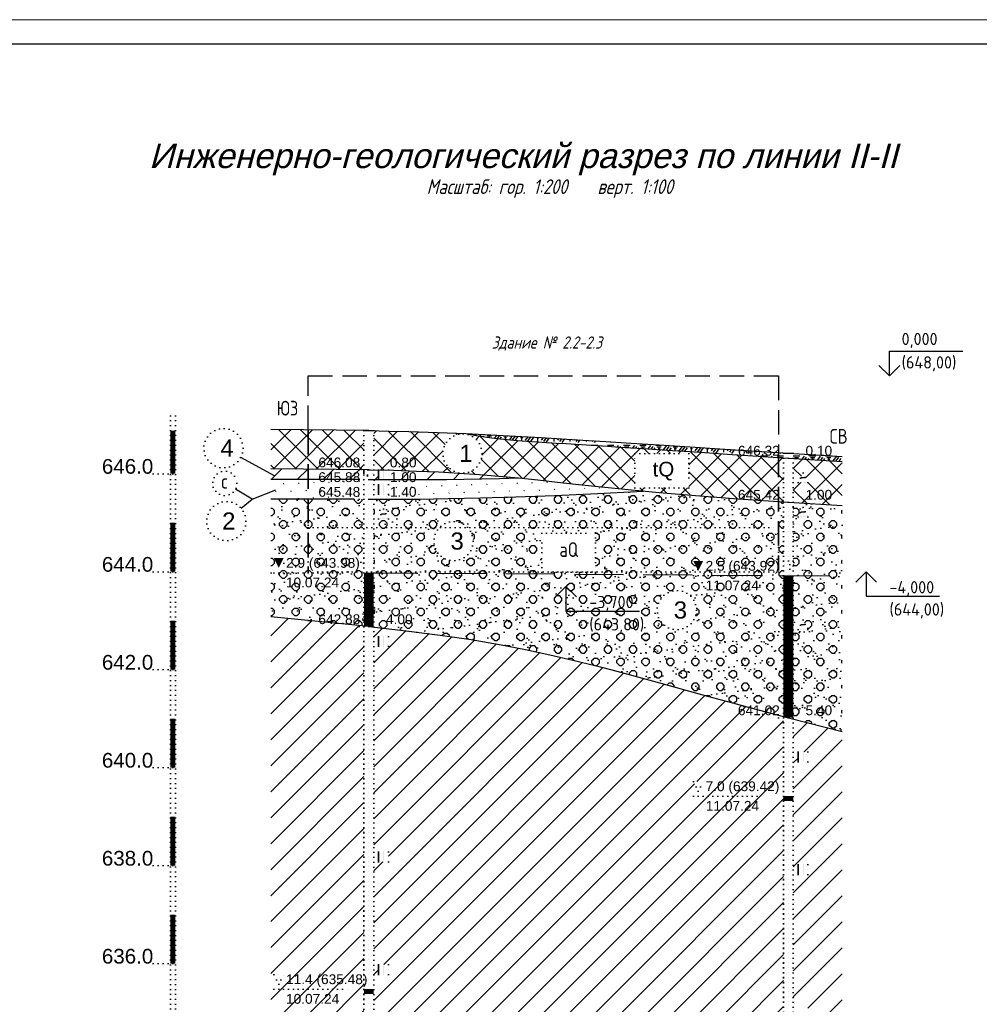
# Model space of a CAD drawing. Header units: millimetres. Extents: x -56135 to 1694203, y -446411 to -23139.
# Tile 41 of 256: x 222912 to 242503, y -118606 to -98505. Entities that reach past the tile are written whole.
import ezdxf

# ---------------------------------------------------------------- set-up
doc = ezdxf.new("R2010")
doc.units = ezdxf.units.MM
for name, pattern in [('CONTI', [1, 0, 1]), ('DASHED', [7, 5, -2, 0]), ('L2', [1, 0, 1])]:
    doc.linetypes.add(name, pattern=pattern)
for name, color, linetype, lineweight in [('0 Фундамент', 5, 'Continuous', 30), ('A-ANNO-NOTE-2', 7, 'Continuous', 18), ('G-ANNO-DIMS', 7, 'Continuous', 9), ('G-ANNO-DIMS-1', 7, 'Continuous', 18), ('ТОНКИЕ', 7, 'Continuous', 9)]:
    doc.layers.add(name, color=color, linetype=linetype, lineweight=lineweight)
for name, color, linetype in [('CUT_LRS', 7, 'CONTI'), ('CUT_TST', 7, 'CONTI'), ('ТОЛСТЫЕ_ОСНОВНЫЕ', 6, 'Continuous')]:
    doc.layers.add(name, color=color, linetype=linetype)
doc.styles.add('ISOCPEUR', font='GOST_Common.ttf', dxfattribs={"height": 450})
doc.styles.get("Standard").update_dxf_attribs({"font": 'arial.ttf'})
doc.styles.add('ўхЁЄхцэ√щ', font='simplex.shx', dxfattribs={"height": 2.5})
pattern_1 = [(45, (-629.1493, -0.5), (-2.209709, 2.209709), []), (135, (-629.1493, -0.5), (-2.209709, -2.209709), [])]
pattern_2 = [(45, (-629.1493, -0.5), (-2.65165, 2.65165), [])]
pattern_3 = [(45, (-629.1493, -0.5), (-1.484924, 1.484924), [0.15, -2.1])]
pattern_4 = [(45, (-627.3643, 1.03), (-2.55, 2.55), [0.721249, -2.884996]), (45, (-626.3443, 0.01), (-2.55, 2.55), [0.721249, -2.884996]), (135, (-626.8543, 0.01), (-2.55, -2.55), [0.721249, -2.884996]), (135, (-625.8343, 1.03), (-2.55, -2.55), [0.721249, -2.884996]), (0, (-626.8543, 0.01), (2.55, 2.55), [0.51, -4.59]), (0, (-626.8543, 1.54), (2.55, 2.55), [0.51, -4.59]), (90, (-627.3643, 0.52), (-2.55, 2.55), [0.51, -4.59]), (90, (-625.8343, 0.52), (-2.55, 2.55), [0.51, -4.59])]
pattern_5 = [(37.5, (-629.1493, -0.5), (-0.125987, 3.853648), [0, -3.04, 0, -3.4, 0, -3.25]), (7.5, (-629.1493, -0.5), (3.539553, 5.644292), [0, -1.64, 0, -2.74, 0, -1.05]), (327.5, (-631.6093, -0.5), (6.228284, 0.011318), [0, -1, 0, -3.6, 0, -4.7]), (317.5, (-631.6093, -0.5), (6.012253, 1.75535), [0, -0.5, 0, -2.36, 0, -2.7])]
pattern_6 = [(0, (-629.1493, -0.5), (1.65, 2.2), [1.32, -1.98]), (0, (-628.9293, -0.83), (1.65, 2.2), [0.88, -2.42]), (0, (-628.7093, -1.16), (1.65, 2.2), [0.44, -2.86]), (90, (-628.4893, -1.93), (-1.65, 2.2), [1.1, -3.3]), (53.13, (-627.7193, -1.688), (-3.3, 6e-06), [1.43, -1.32]), (53.13, (-627.2793, -1.93), (-3.3, 6e-06), [1.43, -1.32]), (53.13, (-626.8393, -2.172), (-3.3, 6e-06), [1.43, -1.32])]

# ---------------------------------------------------------------- blocks, each defined once
blk = doc.blocks.new('*U42')
at = {"layer": 'ТОЛСТЫЕ_ОСНОВНЫЕ', "color": 6}
blk.add_lwpolyline([(20, 5), (1256, 5), (1256, 589), (20, 589)], close=True, dxfattribs=at)
at = {"layer": 'ТОНКИЕ'}
blk.add_lwpolyline([(0, 0), (1261, 0), (1261, 594), (0, 594)], close=True, dxfattribs=at)
blk = doc.blocks.new('Высотные отметки - Вверх-711287-Разрез 3-3')
at = {"layer": '0 Фундамент'}
for p, q in [((13237, 8150), (14737, 8150)), ((13237, 7650), (13237, 8150))]:
    blk.add_line(p, q, dxfattribs=at)
at = {"layer": 'A-ANNO-NOTE-2'}
for q in [(13025, 7862), (13449, 7862)]:
    blk.add_line((13237, 7650), q, dxfattribs=at)
blk = doc.blocks.new('UZ_970')
at = {"layer": 'CUT_TST', "color": 0}
for p, q in [((0, 0), (0, 2)), ((0, 2), (2, 2)), ((0, 1.8), (2, 1.8)), ((0, 1.6), (2, 1.6)), ((0, 1.4), (2, 1.4)), ((0, 1.2), (2, 1.2)), ((0, 1), (2, 1)), ((0, 0.8), (2, 0.8)), ((0, 0.6), (2, 0.6)), ((0, 0.4), (2, 0.4)), ((0, 0.2), (2, 0.2)), ((2, 0), (0, 0)), ((2, 2), (2, 0))]:
    blk.add_line(p, q, dxfattribs=at)
blk = doc.blocks.new('UZ_971')
at = {"layer": 'CUT_TST', "color": 0}
for p, q in [((0, 0), (1, 2)), ((2, 0), (0, 0)), ((1, 2), (0.4, 0)), ((1, 2), (0.7, 0)), ((1, 2), (2, 0)), ((1, 2), (1, 0)), ((1, 2), (1.3, 0)), ((1, 2), (1.6, 0))]:
    blk.add_line(p, q, dxfattribs=at)
blk = doc.blocks.new('разрезы геология 1-1')
at = {"layer": 'CUT_LRS'}
h = blk.add_hatch(dxfattribs=at)
h.set_pattern_fill('TEHNO', color=256, scale=25, style=0)
h.set_pattern_definition(pattern_1)
h.paths.add_polyline_path([(-186.75, 304.3), (-186.75, 296.3), (-179.15, 296.22), (-179.15, 304.22)])
h.paths.add_polyline_path([(-179.15, 304.22), (-179.15, 296.22), (-167.75, 296.11), (-167.75, 304.11)])
h.paths.add_polyline_path([(-177.55, 296.1), (-169.7, 296.1), (-169.7, 299.1), (-177.55, 299.1)], flags=9)
h = blk.add_hatch(dxfattribs=at)
h.set_pattern_fill('TEHNO', color=256, scale=25, style=0)
h.set_pattern_definition(pattern_1)
h.paths.add_polyline_path([(-154.64, 303.78), (-158.57, 303.91), (-162.59, 304.01), (-165.75, 304.08), (-165.75, 296.1), (-164.75, 296.1), (-163.75, 296.1), (-162.75, 296.1), (-162.75, 296.02), (-161.74, 296), (-157.02, 295.85), (-152.56, 295.66), (-148.29, 295.42), (-144.18, 295.14), (-140.18, 294.81), (-136.22, 294.45), (-132.28, 294.04), (-128.26, 293.6), (-123.98, 293.12), (-119.24, 292.6), (-113.82, 292.05), (-107.51, 291.47), (-100.09, 290.85), (-91.36, 290.19), (-83.1, 289.63), (-83.1, 298.63), (-87.25, 298.9), (-92.59, 299.24), (-97.23, 299.54), (-101.27, 299.81), (-104.78, 300.04), (-107.89, 300.24), (-110.67, 300.43), (-113.23, 300.59), (-115.65, 300.75), (-117.96, 300.9), (-120.18, 301.04), (-122.32, 301.18), (-124.4, 301.31), (-126.44, 301.44), (-128.45, 301.56), (-130.45, 301.69), (-132.45, 301.82), (-134.47, 301.96), (-136.49, 302.11), (-138.53, 302.3), (-140.6, 302.52), (-142.69, 302.78), (-144.81, 303.1), (-146.96, 303.48), (-150.78, 303.64)])
h.paths.add_polyline_path([(-143.64, 299.45, -1), (-151.64, 299.45, -1)], flags=16)
h.paths.add_polyline_path([(-112.44, 299.44), (-101.44, 299.44), (-101.44, 292.44), (-112.44, 292.44), (-112.44, 295.44)], flags=16)
h.paths.add_polyline_path([(-82.1, 298.5), (-83.1, 298.5), (-83.1, 289.63), (-82.1, 289.57)])
h.paths.add_polyline_path([(-109.57, 298.49), (-105.08, 298.49), (-105.08, 293.98), (-109.57, 293.98)], flags=8)
h.paths.add_polyline_path([(-149.16, 302.08), (-146.41, 302.08), (-146.41, 296.83), (-149.16, 296.83)], flags=8)
h.paths.add_polyline_path([(-91.9, 289.5), (-84.19, 289.5), (-84.19, 292.5), (-91.9, 292.5)], flags=9)
h.paths.add_polyline_path([(-91.9, 298.5), (-84.19, 298.5), (-84.19, 301.5), (-91.9, 301.5)], flags=24)
h.paths.add_polyline_path([(-162.96, 296.1), (-157.67, 296.1), (-157.67, 299.1), (-162.96, 299.1)], flags=25)
at = {"layer": 'CUT_LRS', "linetype": 'Continuous'}
h = blk.add_hatch(dxfattribs=at)
h.set_pattern_fill('POCHVA', color=256, scale=11, style=0)
h.set_pattern_definition(pattern_6)
h.paths.add_polyline_path([(-97.23, 299.54), (-92.59, 299.24), (-87.25, 298.9), (-82.1, 298.56), (-82.1, 299.5), (-81.1, 299.5), (-94.1, 300.3), (-101.17, 300.76), (-107.5, 301.17), (-113.2, 301.54), (-118.37, 301.87), (-123.08, 302.17), (-127.44, 302.44), (-131.55, 302.68), (-135.49, 302.91), (-139.35, 303.12), (-143.16, 303.31), (-146.96, 303.48), (-144.81, 303.1), (-142.69, 302.78), (-140.6, 302.52), (-138.53, 302.3), (-136.49, 302.11), (-134.47, 301.96), (-132.45, 301.82), (-130.45, 301.69), (-128.45, 301.56), (-126.44, 301.44), (-124.4, 301.31), (-122.32, 301.18), (-120.18, 301.04), (-117.96, 300.9), (-115.65, 300.75), (-113.23, 300.59), (-110.67, 300.43), (-107.89, 300.24), (-104.78, 300.04), (-101.27, 299.81)])
h.paths.add_polyline_path([(-91.9, 298.5), (-84.19, 298.5), (-84.19, 301.5), (-91.9, 301.5)], flags=9)
h = blk.add_hatch(dxfattribs=at)
h.set_pattern_fill('POCHVA', color=256, scale=11, style=0)
h.set_pattern_definition(pattern_6)
h.paths.add_polyline_path([(-70.1, 297.83), (-70.1, 298.83), (-80.1, 299.44), (-80.1, 298.44)])
h.paths.add_polyline_path([(-78.1, 298.5), (-73.24, 298.5), (-73.24, 301.5), (-78.1, 301.5)], flags=9)
at = {"layer": 'CUT_LRS'}
h = blk.add_hatch(dxfattribs=at)
h.set_pattern_fill('TEHNO', color=256, scale=25, style=0)
h.set_pattern_definition(pattern_1)
h.paths.add_polyline_path([(-80.1, 298.44), (-80.1, 289.44), (-70.1, 288.83), (-70.1, 297.83)])
h.paths.add_polyline_path([(-77.1, 293.5), (-79.1, 293.5), (-78.1, 295.5)], flags=16)
h.paths.add_polyline_path([(-78.1, 289.5), (-73.24, 289.5), (-73.24, 292.5), (-78.1, 292.5)], flags=24)
at = {"layer": 'CUT_LRS', "linetype": 'Continuous'}
h = blk.add_hatch(dxfattribs=at)
h.set_pattern_fill('SUGL_D', color=256, scale=30, style=0)
h.set_pattern_definition(pattern_2)
h.paths.add_polyline_path([(-179.15, 296.22), (-186.75, 296.3), (-186.75, 294.1), (-179.15, 294.1)])
h.paths.add_polyline_path([(-167.75, 296.11), (-179.15, 296.22), (-179.15, 294.1), (-168.75, 294.1), (-167.75, 294.1)])
h.paths.add_polyline_path([(-177.55, 293.1), (-169.84, 293.1), (-169.84, 296.1), (-177.55, 296.1)], flags=9)
h = blk.add_hatch(dxfattribs=at)
h.set_pattern_fill('PESOK_S', color=256, scale=30, style=0)
h.set_pattern_definition(pattern_3)
h.paths.add_polyline_path([(-186.75, 294.1), (-186.75, 290.1), (-179.15, 290.1), (-179.15, 294.1)])
h.paths.add_polyline_path([(-179.15, 290.1), (-169.75, 290.1), (-168.75, 290.1), (-167.75, 290.1), (-167.75, 293.9), (-167.95, 294.1), (-168.75, 294.1), (-179.15, 294.1)])
h.paths.add_polyline_path([(-177.55, 290.1), (-169.84, 290.1), (-169.84, 293.1), (-177.55, 293.1)], flags=9)
h.paths.add_polyline_path([(-177.55, 293.1), (-169.84, 293.1), (-169.84, 296.1), (-177.55, 296.1)], flags=9)
h = blk.add_hatch(dxfattribs=at)
h.set_pattern_fill('SUGL_D', color=256, scale=30, style=0)
h.set_pattern_definition(pattern_2)
h.paths.add_polyline_path([(-140.18, 294.81), (-144.18, 295.14), (-148.29, 295.42), (-152.56, 295.66), (-157.02, 295.85), (-161.74, 296), (-162.75, 296.02), (-162.75, 294.09), (-162.41, 294.09), (-158.38, 294.1), (-154.58, 294.11), (-150.92, 294.14), (-147.34, 294.18), (-143.75, 294.25), (-140.07, 294.34), (-136.22, 294.45)])
h.paths.add_polyline_path([(-164.75, 296.06), (-165.75, 296.08), (-165.75, 294.1), (-164.75, 294.1)])
h.paths.add_polyline_path([(-162.96, 293.1), (-158.1, 293.1), (-158.1, 296.1), (-162.96, 296.1)], flags=9)
h = blk.add_hatch(dxfattribs=at)
h.set_pattern_fill('PESOK_S', color=256, scale=30, style=0)
h.set_pattern_definition(pattern_3)
h.paths.add_polyline_path([(-136.71, 290.56), (-128.77, 290.86), (-120.1, 291.25), (-110.66, 291.76), (-113.82, 292.05), (-119.24, 292.6), (-123.98, 293.12), (-128.26, 293.6), (-132.28, 294.04), (-136.22, 294.45), (-140.07, 294.34), (-143.75, 294.25), (-147.34, 294.18), (-150.92, 294.14), (-154.58, 294.11), (-158.38, 294.1), (-162.41, 294.09), (-165.75, 294.1), (-165.75, 290.1), (-161.9, 290.11), (-156.51, 290.14), (-150.54, 290.22), (-143.95, 290.36)])
h.paths.add_polyline_path([(-162.75, 291.1), (-164.75, 291.1), (-164.75, 293.1), (-162.75, 293.1)], flags=16)
h.paths.add_polyline_path([(-162.96, 290.1), (-158.1, 290.1), (-158.1, 293.1), (-162.96, 293.1)], flags=9)
h.paths.add_polyline_path([(-162.96, 293.1), (-158.1, 293.1), (-158.1, 296.1), (-162.96, 296.1)], flags=9)
at = {"layer": 'CUT_LRS'}
h = blk.add_hatch(dxfattribs=at)
h.set_pattern_fill('GR_GR', color=256, scale=17, style=0)
h.set_pattern_definition(pattern_4)
h.paths.add_polyline_path([(-143.95, 290.36), (-150.54, 290.22), (-156.51, 290.14), (-161.9, 290.11), (-165.75, 290.1), (-165.75, 275.09), (-83.1, 274.51), (-83.1, 289.63), (-91.36, 290.19), (-100.09, 290.85), (-107.51, 291.47), (-110.66, 291.76), (-120.1, 291.25), (-128.77, 290.86), (-136.71, 290.56)])
h.paths.add_polyline_path([(-145.47, 281.56, -1), (-153.47, 281.56, -1)], flags=16)
h.paths.add_polyline_path([(-131.45, 283.19), (-120.45, 283.19), (-120.45, 275.19), (-131.45, 275.19), (-131.45, 279.19)], flags=16)
h.paths.add_polyline_path([(-162.75, 286.1), (-164.75, 286.1), (-163.75, 288.1)], flags=16)
h.paths.add_polyline_path([(-165.75, 275.09), (-165.75, 263.99), (-159.1, 263.26), (-152.17, 262.37), (-145.86, 261.44), (-140.09, 260.45), (-134.77, 259.43), (-129.8, 258.36), (-125.09, 257.26), (-120.55, 256.13), (-116.1, 254.97), (-111.66, 253.77), (-107.15, 252.54), (-102.5, 251.25), (-97.64, 249.91), (-92.51, 248.51), (-87.02, 247.04), (-82.1, 245.76), (-82.1, 274.51)])
h.paths.add_polyline_path([(-99.89, 267.48, -1), (-107.89, 267.48, -1)], flags=16)
h.paths.add_polyline_path([(-128.78, 276.6), (-123.42, 276.6), (-123.42, 282.7), (-128.78, 282.7)], flags=8)
h.paths.add_polyline_path([(-151.2, 277.82), (-147.45, 277.82), (-147.45, 284.94), (-151.2, 284.94)], flags=24)
h.paths.add_polyline_path([(-98.57, 274.79), (-85.86, 274.79), (-85.86, 278.21), (-98.57, 278.21)], flags=24)
h.paths.add_polyline_path([(-91.9, 289.5), (-84.19, 289.5), (-84.19, 292.5), (-91.9, 292.5)], flags=9)
h.paths.add_polyline_path([(-105.63, 263.74), (-101.88, 263.74), (-101.88, 270.86), (-105.63, 270.86)], flags=24)
h.paths.add_polyline_path([(-98.48, 271), (-89.76, 271), (-89.76, 274), (-98.48, 274)], flags=24)
h.paths.add_polyline_path([(-91.9, 245.5), (-84.47, 245.5), (-84.47, 248.5), (-91.9, 248.5)], flags=9)
h.paths.add_polyline_path([(-163.75, 264.1), (-158.47, 264.1), (-158.47, 267.1), (-163.75, 267.1)], flags=24)
h = blk.add_hatch(dxfattribs=at)
h.set_pattern_fill('AR-SAND', color=256, scale=2, style=0)
h.set_pattern_definition(pattern_5)
h.paths.add_polyline_path([(-120.55, 256.13), (-116.1, 254.97), (-111.66, 253.77), (-107.15, 252.54), (-102.5, 251.25), (-97.64, 249.91), (-92.51, 248.51), (-87.02, 247.04), (-82.1, 245.76), (-82.1, 274.51), (-165.75, 275.09), (-165.75, 263.99), (-159.1, 263.26), (-152.17, 262.37), (-145.86, 261.44), (-140.09, 260.45), (-134.77, 259.43), (-129.8, 258.36), (-125.09, 257.26)])
h.paths.add_polyline_path([(-107.89, 267.48, -1), (-99.89, 267.48, -1)], flags=16)
h.paths.add_polyline_path([(-83.1, 274.51), (-83.1, 289.63), (-91.36, 290.19), (-100.09, 290.85), (-107.51, 291.47), (-110.66, 291.76), (-120.1, 291.25), (-128.77, 290.86), (-136.71, 290.56), (-143.95, 290.36), (-150.54, 290.22), (-156.51, 290.14), (-161.9, 290.11), (-165.75, 290.1), (-165.75, 275.09)])
h.paths.add_polyline_path([(-120.45, 275.19), (-131.45, 275.19), (-131.45, 279.19), (-131.45, 283.19), (-120.45, 283.19)], flags=16)
h.paths.add_polyline_path([(-153.47, 281.56, -1), (-145.47, 281.56, -1)], flags=16)
h.paths.add_polyline_path([(-162.75, 286.1), (-164.75, 286.1), (-163.75, 288.1)], flags=16)
h.paths.add_polyline_path([(-82.1, 289.5), (-83.1, 289.5), (-83.1, 274.51), (-82.1, 274.51)])
h.paths.add_polyline_path([(-105.38, 270.11), (-102.13, 270.11), (-102.13, 264.85), (-105.38, 264.85)], flags=8)
h.paths.add_polyline_path([(-98.48, 271), (-89.76, 271), (-89.76, 274), (-98.48, 274)], flags=24)
h.paths.add_polyline_path([(-91.9, 245.5), (-84.47, 245.5), (-84.47, 248.5), (-91.9, 248.5)], flags=9)
h.paths.add_polyline_path([(-163.75, 264.1), (-158.47, 264.1), (-158.47, 267.1), (-163.75, 267.1)], flags=24)
h.paths.add_polyline_path([(-128.59, 282.06), (-123.63, 282.06), (-123.63, 277.55), (-128.59, 277.55)], flags=8)
h.paths.add_polyline_path([(-150.95, 284.19), (-147.7, 284.19), (-147.7, 278.93), (-150.95, 278.93)], flags=8)
h.paths.add_polyline_path([(-98.57, 274.78), (-85.86, 274.78), (-85.86, 278.22), (-98.57, 278.22)], flags=24)
h.paths.add_polyline_path([(-91.9, 289.5), (-84.19, 289.5), (-84.19, 292.5), (-91.9, 292.5)], flags=9)
h = blk.add_hatch(dxfattribs=at)
h.set_pattern_fill('GR_GR', color=256, scale=17, style=0)
h.set_pattern_definition(pattern_4)
h.paths.add_polyline_path([(-186.75, 266.08), (-167.75, 264.2), (-167.75, 290.1), (-168.75, 290.1), (-169.75, 290.1), (-186.75, 290.1)])
h.paths.add_polyline_path([(-184.19, 271.6), (-175.04, 271.6), (-175.04, 274.6), (-184.19, 274.6)], flags=24)
h.paths.add_polyline_path([(-184.22, 275.38), (-171.37, 275.38), (-171.37, 278.82), (-184.22, 278.82)], flags=24)
h.paths.add_polyline_path([(-177.55, 264.1), (-169.7, 264.1), (-169.7, 267.1), (-177.55, 267.1)], flags=9)
h = blk.add_hatch(dxfattribs=at)
h.set_pattern_fill('AR-SAND', color=256, scale=2, style=0)
h.set_pattern_definition(pattern_5)
h.paths.add_polyline_path([(-186.75, 290.1), (-186.75, 266.08), (-167.75, 264.2), (-167.75, 290.1), (-168.75, 290.1), (-169.75, 290.1)])
h.paths.add_polyline_path([(-184.19, 271.6), (-175.04, 271.6), (-175.04, 274.6), (-184.19, 274.6)], flags=24)
h.paths.add_polyline_path([(-184.22, 275.38), (-171.37, 275.38), (-171.37, 278.82), (-184.22, 278.82)], flags=24)
h.paths.add_polyline_path([(-177.55, 264.1), (-169.7, 264.1), (-169.7, 267.1), (-177.55, 267.1)], flags=9)
h = blk.add_hatch(dxfattribs=at)
h.set_pattern_fill('GR_GR', color=256, scale=17, style=0)
h.set_pattern_definition(pattern_4)
h.paths.add_polyline_path([(-82.1, 289.5), (-83.1, 289.5), (-83.1, 274.51), (-82.1, 274.51)])
h = blk.add_hatch(dxfattribs=at)
h.set_pattern_fill('GR_GR', color=256, scale=17, style=0)
h.set_pattern_definition(pattern_4)
h.paths.add_polyline_path([(-70.1, 288.83), (-80.1, 289.44), (-80.1, 274.49), (-70.1, 274.42)])
h.paths.add_polyline_path([(-77.1, 286.5), (-79.1, 286.5), (-78.1, 288.5)], flags=16)
h.paths.add_polyline_path([(-70.1, 274.42), (-80.1, 274.49), (-80.1, 245.24), (-70.1, 242.66)])
h.paths.add_polyline_path([(-78.1, 265.5), (-77.1, 263.5), (-79.1, 263.5)], flags=16)
h.paths.add_polyline_path([(-78.1, 245.5), (-72.96, 245.5), (-72.96, 248.5), (-78.1, 248.5)], flags=24)
h = blk.add_hatch(dxfattribs=at)
h.set_pattern_fill('AR-SAND', color=256, scale=2, style=0)
h.set_pattern_definition(pattern_5)
h.paths.add_polyline_path([(-70.1, 274.42), (-70.1, 288.83), (-80.1, 289.44), (-80.1, 274.49)])
h.paths.add_polyline_path([(-77.1, 286.5), (-79.1, 286.5), (-78.1, 288.5)], flags=16)
h.paths.add_polyline_path([(-70.1, 274.42), (-80.1, 274.49), (-80.1, 245.24), (-70.1, 242.66)])
h.paths.add_polyline_path([(-78.1, 265.5), (-77.1, 263.5), (-79.1, 263.5)], flags=16)
h.paths.add_polyline_path([(-78.1, 245.5), (-72.96, 245.5), (-72.96, 248.5), (-78.1, 248.5)], flags=24)
at = {"layer": 'CUT_LRS', "linetype": 'Continuous'}
h = blk.add_hatch(dxfattribs=at)
h.set_pattern_fill('SUGL_D', color=256, scale=30, style=0)
h.set_pattern_definition(pattern_2)
h.paths.add_polyline_path([(-167.75, 264.2), (-186.75, 266.08), (-186.75, 4.54), (-179.65, 4.39), (-173.27, 4.24), (-167.75, 4.11)])
h.paths.add_polyline_path([(-184.15, 193.1), (-185.15, 191.1), (-186.15, 193.1)], flags=16)
h.paths.add_polyline_path([(-184.16, 186.6), (-175.02, 186.6), (-175.02, 189.6), (-184.16, 189.6)], flags=24)
h.paths.add_polyline_path([(-184.22, 190.38), (-171.08, 190.38), (-171.08, 193.82), (-184.22, 193.82)], flags=24)
h.paths.add_polyline_path([(-177.55, 4.1), (-170.12, 4.1), (-170.12, 7.1), (-177.55, 7.1)], flags=9)
h.paths.add_polyline_path([(-177.55, 264.1), (-169.7, 264.1), (-169.7, 267.1), (-177.55, 267.1)], flags=9)
h = blk.add_hatch(dxfattribs=at)
h.set_pattern_fill('SUGL_D', color=256, scale=30, style=0)
h.set_pattern_definition(pattern_2)
h.paths.add_polyline_path([(-82.1, 245.76), (-87.02, 247.04), (-92.51, 248.51), (-97.64, 249.91), (-102.5, 251.25), (-107.15, 252.54), (-111.66, 253.77), (-116.1, 254.97), (-120.55, 256.13), (-125.09, 257.26), (-129.8, 258.36), (-134.77, 259.43), (-140.09, 260.45), (-145.86, 261.44), (-152.17, 262.37), (-159.1, 263.26), (-165.75, 263.99), (-165.75, 4.06), (-162.35, 3.98), (-157.63, 3.86), (-153.27, 3.73), (-149.2, 3.6), (-145.31, 3.45), (-141.55, 3.3), (-137.89, 3.13), (-134.34, 2.95), (-130.92, 2.77), (-127.61, 2.59), (-124.44, 2.4), (-121.41, 2.22), (-118.51, 2.04), (-115.76, 1.87), (-113.12, 1.71), (-110.56, 1.55), (-108.03, 1.39), (-105.51, 1.22), (-102.95, 1.05), (-100.32, 0.88), (-97.58, 0.69), (-94.71, 0.48), (-91.68, 0.27), (-88.5, 0.04), (-85.16, -0.2), (-82.1, -0.43)])
h.paths.add_polyline_path([(-99.5, 230.5), (-100.5, 232.5), (-98.5, 232.5)], flags=16)
h.paths.add_polyline_path([(-162.75, 216.1), (-164.75, 216.1), (-164.75, 218.1), (-162.75, 218.1)], flags=16)
h.paths.add_polyline_path([(-162.75, 195.1), (-162.75, 193.1), (-164.75, 193.1), (-164.75, 195.1)], flags=16)
h.paths.add_polyline_path([(-162.75, 175.1), (-162.75, 173.1), (-164.75, 173.1), (-164.75, 175.1)], flags=16)
h.paths.add_polyline_path([(-162.75, 260.1), (-164.75, 260.1), (-164.75, 262.1), (-162.75, 262.1)], flags=16)
h.paths.add_polyline_path([(-162.75, 153.1), (-162.75, 151.1), (-164.75, 151.1), (-164.75, 153.1)], flags=16)
h.paths.add_polyline_path([(-118.27, 136.92), (-118.27, 128.92), (-129.27, 128.92), (-129.27, 132.92), (-129.27, 136.92)], flags=16)
h.paths.add_polyline_path([(-93.68, 132.9, -1), (-101.68, 132.9, -1)], flags=16)
h.paths.add_polyline_path([(-146.66, 133.08, -1), (-154.66, 133.08, -1)], flags=16)
h.paths.add_polyline_path([(-162.75, 104.1), (-162.75, 102.1), (-164.75, 102.1), (-164.75, 104.1)], flags=16)
h.paths.add_polyline_path([(-162.75, 21.1), (-162.75, 19.1), (-164.75, 19.1), (-164.75, 21.1)], flags=16)
h.paths.add_polyline_path([(-126.24, 135.79), (-121.31, 135.79), (-121.31, 131.28), (-126.24, 131.28)], flags=8)
h.paths.add_polyline_path([(-99.34, 135.52), (-95.83, 135.52), (-95.83, 130.27), (-99.34, 130.27)], flags=8)
h.paths.add_polyline_path([(-152.31, 135.71), (-148.81, 135.71), (-148.81, 130.46), (-152.31, 130.46)], flags=8)
h.paths.add_polyline_path([(-98.45, 226), (-89.74, 226), (-89.74, 229), (-98.45, 229)], flags=24)
h.paths.add_polyline_path([(-98.57, 229.78), (-85.72, 229.78), (-85.72, 233.22), (-98.57, 233.22)], flags=24)
h.paths.add_polyline_path([(-91.9, -0.5), (-84.47, -0.5), (-84.47, 2.5), (-91.9, 2.5)], flags=9)
h.paths.add_polyline_path([(-91.9, 245.5), (-84.47, 245.5), (-84.47, 248.5), (-91.9, 248.5)], flags=24)
h.paths.add_polyline_path([(-163.75, 4.1), (-157.32, 4.1), (-157.32, 7.1), (-163.75, 7.1)], flags=24)
h = blk.add_hatch(dxfattribs=at)
h.set_pattern_fill('SUGL_D', color=256, scale=30, style=0)
h.set_pattern_definition(pattern_2)
h.paths.add_polyline_path([(-70.1, 242.66), (-80.1, 245.24), (-80.1, -0.58), (-77.99, -0.73), (-74.13, -1.02), (-70.1, -1.31)])
h.paths.add_polyline_path([(-77.1, 186.5), (-77.1, 184.5), (-79.1, 184.5), (-79.1, 186.5)], flags=16)
h.paths.add_polyline_path([(-79.1, 213.5), (-79.1, 215.5), (-77.1, 215.5), (-77.1, 213.5)], flags=16)
h.paths.add_polyline_path([(-77.1, 159.5), (-77.1, 157.5), (-79.1, 157.5), (-79.1, 159.5)], flags=16)
h.paths.add_polyline_path([(-79.1, 236.5), (-79.1, 238.5), (-77.1, 238.5), (-77.1, 236.5)], flags=16)
h.paths.add_polyline_path([(-77.1, 137.5), (-77.1, 135.5), (-79.1, 135.5), (-79.1, 137.5)], flags=16)
h.paths.add_polyline_path([(-77.1, 111.5), (-77.1, 109.5), (-79.1, 109.5), (-79.1, 111.5)], flags=16)
h.paths.add_polyline_path([(-77.1, 79.5), (-77.1, 77.5), (-79.1, 77.5), (-79.1, 79.5)], flags=16)
h.paths.add_polyline_path([(-77.1, 45.5), (-77.1, 43.5), (-79.1, 43.5), (-79.1, 45.5)], flags=16)
h.paths.add_polyline_path([(-77.1, 28.5), (-77.1, 26.5), (-79.1, 26.5), (-79.1, 28.5)], flags=16)
h.paths.add_polyline_path([(-77.1, 6.5), (-77.1, 4.5), (-79.1, 4.5), (-79.1, 6.5)], flags=16)
h.paths.add_polyline_path([(-78.1, -0.5), (-71.67, -0.5), (-71.67, 2.5), (-78.1, 2.5)], flags=24)
for p, q in [((-207.25, 307.15), (-207.25, -7.5)), ((-206.25, 307.15), (-206.25, -20.5)), ((-167.75, 304.1), (-167.75, 4.1)), ((-165.75, 304.1), (-165.75, 4.1)), ((-84.1, 298.5), (-83.1, 298.5)), ((-83.1, 298.5), (-81.1, 298.5)), ((-82.1, 299.5), (-82.1, -0.5)), ((-81.1, 298.5), (-79.1, 298.5)), ((-80.1, 299.5), (-80.1, -0.5)), ((-79.1, 298.5), (-78.1, 298.5)), ((-169.75, 296.1), (-168.75, 296.1)), ((-168.75, 296.1), (-166.75, 296.1)), ((-167.75, 296.1), (-165.75, 296.1)), ((-167.75, 295.8), (-166.05, 294.1)), ((-167.75, 295.6), (-166.25, 294.1)), ((-166.95, 296.1), (-165.75, 294.9)), ((-166.75, 296.1), (-164.75, 296.1)), ((-166.75, 296.1), (-165.75, 295.1)), ((-166.55, 296.1), (-165.75, 295.3)), ((-164.75, 296.1), (-163.75, 296.1)), ((-210.75, 295.3), (-204.75, 295.3)), ((-168.75, 294.1), (-166.75, 294.1)), ((-167.75, 293.9), (-167.95, 294.1)), ((-167.75, 295.4), (-166.45, 294.1)), ((-167.75, 294.3), (-167.55, 294.1)), ((-167.75, 294.1), (-165.75, 294.1)), ((-167.75, 294.1), (-167.75, 294.1)), ((-167.75, 294.1), (-165.75, 294.1)), ((-167.75, 294.1), (-165.75, 294.1)), ((-166.75, 294.1), (-164.75, 294.1)), ((-167.75, 293.1), (-165.75, 293.1)), ((-167.75, 292.1), (-165.75, 292.1)), ((-169.75, 290.1), (-168.75, 290.1)), ((-168.75, 290.1), (-166.75, 290.1)), ((-167.75, 291.1), (-165.75, 291.1)), ((-167.75, 290.1), (-165.75, 290.1)), ((-167.75, 290.1), (-165.75, 290.1)), ((-167.75, 290.1), (-165.75, 290.1)), ((-167.75, 290.1), (-165.75, 290.1)), ((-166.75, 290.1), (-164.75, 290.1)), ((-164.75, 290.1), (-163.75, 290.1)), ((-84.1, 289.5), (-83.1, 289.5)), ((-83.1, 289.5), (-81.1, 289.5)), ((-82.1, 289.5), (-80.1, 289.5)), ((-82.1, 289.5), (-80.1, 289.5)), ((-81.1, 289.5), (-79.1, 289.5)), ((-79.1, 289.5), (-78.1, 289.5)), ((-167.75, 289.1), (-165.75, 289.1)), ((-167.75, 288.1), (-165.75, 288.1)), ((-82.1, 288.5), (-80.1, 288.5)), ((-82.1, 287.5), (-80.1, 287.5)), ((-167.75, 287.1), (-165.75, 287.1)), ((-167.75, 286.1), (-165.75, 286.1)), ((-82.1, 286.5), (-80.1, 286.5)), ((-82.1, 285.5), (-80.1, 285.5)), ((-167.75, 285.1), (-165.75, 285.1)), ((-167.75, 284.1), (-165.75, 284.1)), ((-82.1, 284.5), (-80.1, 284.5)), ((-82.1, 283.5), (-80.1, 283.5)), ((-167.75, 283.1), (-165.75, 283.1)), ((-167.75, 282.1), (-165.75, 282.1)), ((-82.1, 282.5), (-80.1, 282.5)), ((-82.1, 281.5), (-80.1, 281.5)), ((-167.75, 281.1), (-165.75, 281.1)), ((-167.75, 280.1), (-165.75, 280.1)), ((-82.1, 280.5), (-80.1, 280.5)), ((-82.1, 279.5), (-80.1, 279.5)), ((-167.75, 279.1), (-165.75, 279.1)), ((-167.75, 278.1), (-165.75, 278.1)), ((-82.1, 278.5), (-80.1, 278.5)), ((-82.1, 277.5), (-80.1, 277.5)), ((-82.1, 277.5), (-80.1, 277.5)), ((-82.1, 277.5), (-80.1, 277.5)), ((-81.1, 277.5), (-82.1, 276.5)), ((-80.1, 277.5), (-82.1, 275.5)), ((-167.75, 277.1), (-165.75, 277.1)), ((-167.75, 276.1), (-165.75, 276.1)), ((-80.1, 276.5), (-82.1, 274.5)), ((-80.1, 275.5), (-81.1, 274.5)), ((-210.75, 275.3), (-204.75, 275.3)), ((-167.75, 275.1), (-165.75, 275.1)), ((-167.75, 275.1), (-165.75, 275.1)), ((-167.75, 275.1), (-165.75, 275.1)), ((-82.1, 274.5), (-80.1, 274.5)), ((-82.1, 274.5), (-80.1, 274.5)), ((-80.1, 274.5), (-80.1, 274.5)), ((-169.75, 264.1), (-168.75, 264.1)), ((-168.75, 264.1), (-166.75, 264.1)), ((-167.75, 264.1), (-165.75, 264.1)), ((-167.75, 264.1), (-165.75, 264.1)), ((-167.75, 264.1), (-165.75, 264.1)), ((-166.75, 264.1), (-164.75, 264.1)), ((-164.75, 264.1), (-163.75, 264.1)), ((-167.75, 263.1), (-165.75, 263.1)), ((-167.75, 262.1), (-165.75, 262.1)), ((-167.75, 261.1), (-165.75, 261.1)), ((-167.75, 260.1), (-165.75, 260.1)), ((-167.75, 259.1), (-165.75, 259.1)), ((-167.75, 258.1), (-165.75, 258.1)), ((-210.75, 255.3), (-204.75, 255.3)), ((-167.75, 257.1), (-165.75, 257.1)), ((-167.75, 256.1), (-165.75, 256.1)), ((-167.75, 255.1), (-165.75, 255.1)), ((-167.75, 254.1), (-165.75, 254.1)), ((-167.75, 253.1), (-165.75, 253.1)), ((-167.75, 252.1), (-165.75, 252.1)), ((-167.75, 251.1), (-165.75, 251.1)), ((-167.75, 250.1), (-165.75, 250.1)), ((-167.75, 249.1), (-165.75, 249.1)), ((-167.75, 248.1), (-165.75, 248.1)), ((-167.75, 247.1), (-165.75, 247.1)), ((-167.75, 246.1), (-165.75, 246.1)), ((-84.1, 245.5), (-83.1, 245.5)), ((-83.1, 245.5), (-81.1, 245.5)), ((-82.1, 245.5), (-80.1, 245.5)), ((-82.1, 245.5), (-80.1, 245.5)), ((-82.1, 245.5), (-80.1, 245.5)), ((-81.1, 245.5), (-79.1, 245.5)), ((-79.1, 245.5), (-78.1, 245.5)), ((-167.75, 245.1), (-165.75, 245.1)), ((-167.75, 244.1), (-165.75, 244.1)), ((-82.1, 244.5), (-80.1, 244.5)), ((-82.1, 243.5), (-80.1, 243.5)), ((-167.75, 243.1), (-165.75, 243.1)), ((-167.75, 242.1), (-165.75, 242.1)), ((-82.1, 242.5), (-80.1, 242.5)), ((-82.1, 241.5), (-80.1, 241.5)), ((-167.75, 241.1), (-165.75, 241.1)), ((-167.75, 240.1), (-165.75, 240.1)), ((-82.1, 240.5), (-80.1, 240.5)), ((-82.1, 239.5), (-80.1, 239.5)), ((-167.75, 239.1), (-165.75, 239.1)), ((-167.75, 238.1), (-165.75, 238.1)), ((-82.1, 238.5), (-80.1, 238.5)), ((-82.1, 237.5), (-80.1, 237.5)), ((-210.75, 235.3), (-204.75, 235.3)), ((-167.75, 237.1), (-165.75, 237.1)), ((-167.75, 236.1), (-165.75, 236.1)), ((-82.1, 236.5), (-80.1, 236.5)), ((-82.1, 235.5), (-80.1, 235.5)), ((-167.75, 235.1), (-165.75, 235.1)), ((-167.75, 234.1), (-165.75, 234.1)), ((-82.1, 234.5), (-80.1, 234.5)), ((-82.1, 233.5), (-80.1, 233.5)), ((-167.75, 233.1), (-165.75, 233.1)), ((-167.75, 232.1), (-165.75, 232.1)), ((-82.1, 232.5), (-80.1, 232.5)), ((-82.1, 231.5), (-80.1, 231.5)), ((-167.75, 231.1), (-165.75, 231.1)), ((-167.75, 230.1), (-165.75, 230.1)), ((-82.1, 230.5), (-80.1, 230.5)), ((-82.1, 229.5), (-80.1, 229.5)), ((-82.1, 229.5), (-80.1, 229.5)), ((-82.1, 229.5), (-80.1, 229.5)), ((-167.75, 229.1), (-165.75, 229.1)), ((-167.75, 228.1), (-165.75, 228.1)), ((-82.1, 228.5), (-80.1, 228.5)), ((-82.1, 228.5), (-80.1, 228.5)), ((-82.1, 228.5), (-80.1, 228.5)), ((-82.1, 227.5), (-80.1, 227.5)), ((-167.75, 227.1), (-165.75, 227.1)), ((-167.75, 226.1), (-165.75, 226.1)), ((-82.1, 226.5), (-80.1, 226.5)), ((-82.1, 225.5), (-80.1, 225.5)), ((-167.75, 225.1), (-165.75, 225.1)), ((-167.75, 224.1), (-165.75, 224.1)), ((-82.1, 224.5), (-80.1, 224.5)), ((-82.1, 223.5), (-80.1, 223.5)), ((-167.75, 223.1), (-165.75, 223.1)), ((-167.75, 222.1), (-165.75, 222.1)), ((-82.1, 222.5), (-80.1, 222.5)), ((-82.1, 221.5), (-80.1, 221.5)), ((-167.75, 221.1), (-165.75, 221.1)), ((-167.75, 220.1), (-165.75, 220.1)), ((-82.1, 220.5), (-80.1, 220.5)), ((-82.1, 219.5), (-80.1, 219.5)), ((-167.75, 219.1), (-165.75, 219.1)), ((-167.75, 218.1), (-165.75, 218.1)), ((-167.75, 217.1), (-165.75, 217.1)), ((-82.1, 218.5), (-80.1, 218.5)), ((-82.1, 217.5), (-80.1, 217.5)), ((-210.75, 215.3), (-204.75, 215.3)), ((-167.75, 216.1), (-165.75, 216.1)), ((-167.75, 215.1), (-165.75, 215.1)), ((-82.1, 216.5), (-80.1, 216.5)), ((-82.1, 215.5), (-80.1, 215.5)), ((-167.75, 214.1), (-165.75, 214.1)), ((-167.75, 213.1), (-165.75, 213.1)), ((-82.1, 214.5), (-80.1, 214.5)), ((-82.1, 213.5), (-80.1, 213.5)), ((-167.75, 212.1), (-165.75, 212.1)), ((-167.75, 211.1), (-165.75, 211.1)), ((-82.1, 212.5), (-80.1, 212.5)), ((-82.1, 211.5), (-80.1, 211.5)), ((-167.75, 210.1), (-165.75, 210.1)), ((-167.75, 209.1), (-165.75, 209.1)), ((-82.1, 210.5), (-80.1, 210.5)), ((-82.1, 209.5), (-80.1, 209.5)), ((-167.75, 208.1), (-165.75, 208.1)), ((-167.75, 207.1), (-165.75, 207.1)), ((-82.1, 208.5), (-80.1, 208.5)), ((-82.1, 207.5), (-80.1, 207.5)), ((-167.75, 206.1), (-165.75, 206.1)), ((-167.75, 205.1), (-165.75, 205.1)), ((-82.1, 206.5), (-80.1, 206.5)), ((-82.1, 205.5), (-80.1, 205.5)), ((-167.75, 204.1), (-165.75, 204.1)), ((-167.75, 203.1), (-165.75, 203.1)), ((-82.1, 204.5), (-80.1, 204.5)), ((-82.1, 203.5), (-80.1, 203.5)), ((-167.75, 202.1), (-165.75, 202.1)), ((-167.75, 201.1), (-165.75, 201.1)), ((-82.1, 202.5), (-80.1, 202.5)), ((-82.1, 201.5), (-80.1, 201.5)), ((-167.75, 200.1), (-165.75, 200.1)), ((-167.75, 199.1), (-165.75, 199.1)), ((-82.1, 200.5), (-80.1, 200.5)), ((-82.1, 199.5), (-80.1, 199.5)), ((-167.75, 198.1), (-165.75, 198.1)), ((-167.75, 197.1), (-165.75, 197.1)), ((-82.1, 198.5), (-80.1, 198.5)), ((-82.1, 197.5), (-80.1, 197.5)), ((-210.75, 195.3), (-204.75, 195.3)), ((-167.75, 196.1), (-165.75, 196.1)), ((-167.75, 195.1), (-165.75, 195.1)), ((-82.1, 196.5), (-80.1, 196.5)), ((-82.1, 195.5), (-80.1, 195.5)), ((-167.75, 194.1), (-165.75, 194.1)), ((-167.75, 193.1), (-165.75, 193.1)), ((-82.1, 194.5), (-80.1, 194.5)), ((-82.1, 193.5), (-80.1, 193.5)), ((-167.75, 192.1), (-165.75, 192.1)), ((-167.75, 191.1), (-165.75, 191.1)), ((-82.1, 192.5), (-80.1, 192.5)), ((-82.1, 191.5), (-80.1, 191.5)), ((-167.75, 190.1), (-165.75, 190.1)), ((-167.75, 190.1), (-165.75, 190.1)), ((-167.75, 190.1), (-165.75, 190.1)), ((-167.75, 189.1), (-165.75, 189.1)), ((-167.75, 189.1), (-165.75, 189.1)), ((-167.75, 189.1), (-165.75, 189.1)), ((-82.1, 190.5), (-80.1, 190.5)), ((-82.1, 189.5), (-80.1, 189.5)), ((-167.75, 188.1), (-165.75, 188.1)), ((-167.75, 187.1), (-165.75, 187.1)), ((-82.1, 188.5), (-80.1, 188.5)), ((-82.1, 187.5), (-80.1, 187.5))]:
    blk.add_line(p, q)
at = {"color": 5}
for p, q in [((-186.15, 275.1), (-170.75, 275.1)), ((-100.5, 274.5), (-85.1, 274.5)), ((-100.5, 232.5), (-98.5, 232.5)), ((-99.5, 230.5), (-100.5, 232.5)), ((-99.5, 230.5), (-98.5, 232.5)), ((-100.5, 229.5), (-86.06, 229.5)), ((-186.15, 193.1), (-184.15, 193.1)), ((-185.15, 191.1), (-186.15, 193.1)), ((-185.15, 191.1), (-184.15, 193.1)), ((-186.15, 190.1), (-170.75, 190.1))]:
    blk.add_line(p, q, dxfattribs=at)
at = {"lineweight": 0}
blk.add_line((-129.17, 275.3), (-132.29, 275.3), dxfattribs=at)
for points, const_width in [([(-206.75, 295.3), (-206.75, 304.1)], 1), ([(-206.75, 275.3), (-206.75, 285.3)], 1), ([(-166.75, 275.1), (-166.75, 264.1)], 2), ([(-81.1, 274.5), (-81.1, 245.5)], 2), ([(-206.75, 255.3), (-206.75, 265.3)], 1), ([(-206.75, 235.3), (-206.75, 245.3)], 1), ([(-81.1, 229.5), (-81.1, 228.5)], 2), ([(-206.75, 215.3), (-206.75, 225.3)], 1), ([(-206.75, 195.3), (-206.75, 205.3)], 1), ([(-166.75, 190.1), (-166.75, 189.1)], 2)]:
    blk.add_lwpolyline(points, dxfattribs=dict(const_width=const_width))
for points in [[(-112.44, 295.44), (-112.44, 299.44), (-101.44, 299.44), (-101.44, 292.44), (-112.44, 292.44)], [(-131.45, 279.19), (-131.45, 283.19), (-120.45, 283.19), (-120.45, 275.19), (-131.45, 275.19)]]:
    blk.add_lwpolyline(points, close=True)
at = {"lineweight": 30}
blk.add_lwpolyline([(-179.15, 284.3), (-83.1, 284.3), (-83.1, 275.3), (-179.15, 275.3)], close=True, dxfattribs=at)
at = {"color": 5}
for points in [[(-185.15, 276.1, 0, 2, 0), (-185.15, 278.1, 0, 2, 0)], [(-99.5, 275.5, 0, 2, 0), (-99.5, 277.5, 0, 2, 0)]]:
    blk.add_lwpolyline(points, format="xyseb", dxfattribs=at)
blk.add_circle((-196.15, 293.35), 2.48)
at = {"layer": 'CUT_LRS', "linetype": 'DASHED'}
blk.add_lwpolyline([(-179.15, 304.22), (-179.15, 315.3), (-83.1, 315.3), (-83.1, 299.62)], dxfattribs=at)
at = {"layer": 'CUT_LRS', "linetype": 'Continuous'}
for points in [[(-166.75, 304.1), (-186.75, 304.3)], [(-167.75, 304.1), (-165.75, 304.1)], [(-166.75, 304.1), (-162.59, 304.01), (-158.57, 303.91), (-154.64, 303.78), (-150.78, 303.64), (-146.96, 303.48), (-143.16, 303.31), (-139.35, 303.12), (-135.49, 302.91), (-131.55, 302.68), (-127.44, 302.44), (-123.08, 302.17), (-118.37, 301.87), (-113.2, 301.54), (-107.5, 301.17), (-101.17, 300.76), (-94.1, 300.3)], [(-146.96, 303.48), (-144.81, 303.1), (-142.69, 302.78), (-140.6, 302.52), (-138.53, 302.3), (-136.49, 302.11), (-134.47, 301.96), (-132.45, 301.82), (-130.45, 301.69), (-128.45, 301.56), (-126.44, 301.44), (-124.4, 301.31), (-122.32, 301.18), (-120.18, 301.04), (-117.96, 300.9), (-115.65, 300.75), (-113.23, 300.59), (-110.67, 300.43), (-107.89, 300.24), (-104.78, 300.04), (-101.27, 299.81), (-97.23, 299.54), (-92.59, 299.24), (-87.25, 298.9), (-81.1, 298.5)], [(-94.1, 300.3), (-81.1, 299.5)], [(-192.92, 298.65), (-186.07, 294.97)], [(-82.1, 299.5), (-80.1, 299.5)], [(-81.1, 299.5), (-70.1, 298.83)], [(-81.1, 298.5), (-70.1, 297.83)], [(-166.75, 296.1), (-186.75, 296.3)], [(-166.75, 296.1), (-161.74, 296), (-157.02, 295.85), (-152.56, 295.66), (-148.29, 295.42), (-144.18, 295.14), (-140.18, 294.81), (-136.22, 294.45), (-132.28, 294.04), (-128.26, 293.6), (-123.98, 293.12), (-119.24, 292.6), (-113.82, 292.05), (-107.51, 291.47), (-100.09, 290.85), (-91.36, 290.19), (-81.1, 289.5)], [(-168.75, 294.1), (-186.75, 294.1)], [(-166.75, 294.1), (-162.41, 294.09), (-158.38, 294.1), (-154.58, 294.11), (-150.92, 294.14), (-147.34, 294.18), (-143.75, 294.25), (-140.07, 294.34), (-136.22, 294.45)], [(-192.79, 288.24), (-190.55, 290.14), (-194, 292.12)], [(-190.55, 290.14), (-185.74, 292.01)], [(-166.75, 290.1), (-161.9, 290.11), (-156.51, 290.14), (-150.54, 290.22), (-143.95, 290.36), (-136.71, 290.56), (-128.77, 290.86), (-120.1, 291.25), (-110.66, 291.76)], [(-169.75, 290.1), (-186.75, 290.1)], [(-81.1, 289.5), (-70.1, 288.83)], [(-166.75, 264.1), (-186.75, 266.08)], [(-166.75, 264.1), (-159.1, 263.26), (-152.17, 262.37), (-145.86, 261.44), (-140.09, 260.45), (-134.77, 259.43), (-129.8, 258.36), (-125.09, 257.26), (-120.55, 256.13), (-116.1, 254.97), (-111.66, 253.77), (-107.15, 252.54), (-102.5, 251.25), (-97.64, 249.91), (-92.51, 248.51), (-87.02, 247.04), (-81.1, 245.5)], [(-81.1, 245.5), (-70.1, 242.66)]]:
    blk.add_lwpolyline(points, dxfattribs=at)
at = {"layer": 'CUT_LRS', "linetype": 'DASHED', "lineweight": 35}
for points in [[(-179.15, 304.22), (-179.15, 275.53)], [(-83.1, 299.62), (-83.1, 275.53)]]:
    blk.add_lwpolyline(points, dxfattribs=at)
at = {"layer": 'CUT_LRS', "color": 5, "linetype": 'DASHED', "ltscale": 2}
blk.add_lwpolyline([(-166.75, 275.1), (-70.1, 274.42)], dxfattribs=at)
at = {"layer": 'CUT_LRS', "linetype": 'L2'}
for centre in [(-196.44, 300.54), (-147.64, 299.45), (-195.84, 285.65), (-149.47, 281.56), (-103.89, 267.48)]:
    blk.add_circle(centre, 4, dxfattribs=at)
for name, p in [('UZ_970', (-164.75, 294.1)), ('UZ_971', (-79.1, 293.5)), ('UZ_970', (-164.75, 291.1)), ('UZ_971', (-164.75, 286.1)), ('UZ_971', (-79.1, 286.5)), ('UZ_971', (-79.1, 263.5)), ('UZ_970', (-164.75, 260.1)), ('UZ_970', (-79.1, 236.5)), ('UZ_970', (-164.75, 216.1)), ('UZ_970', (-79.1, 213.5)), ('UZ_970', (-164.75, 193.1))]:
    blk.add_blockref(name, p)
for s, height, p in [('646.32', 2, (-91.4, 299)), ('0.10', 2, (-77.6, 299)), ('646.0', 3, (-221.25, 295.3)), ('646.08', 2, (-177.05, 296.6)), ('0.80', 2, (-162.45, 296.6)), ('645.88', 2, (-177.05, 293.6)), ('1.00', 2, (-162.45, 293.6)), ('645.48', 2, (-177.05, 290.6)), ('1.40', 2, (-162.45, 290.6)), ('645.42', 2, (-91.4, 290)), ('1.00', 2, (-77.6, 290)), ('644.0', 3, (-221.25, 275.3)), ('642.88', 2, (-177.05, 264.6)), ('4.00', 2, (-163.25, 264.6)), ('642.0', 3, (-221.25, 255.3)), ('641.02', 2, (-91.4, 246)), ('5.40', 2, (-77.6, 246)), ('640.0', 3, (-221.25, 235.3)), ('638.0', 3, (-221.25, 215.3)), ('636.0', 3, (-221.25, 195.3))]:
    blk.add_text(s, height=height).set_placement(p)
at = {"color": 5}
for s, p in [('2.9 (643.98)', (-183.65, 276.1)), ('2.5 (643.92)', (-98, 275.5)), ('10.07.24', (-183.69, 272.1)), ('11.07.24', (-97.98, 271.5)), ('7.0 (639.42)', (-98, 230.5)), ('11.07.24', (-97.95, 226.5)), ('11.4 (635.48)', (-183.65, 191.1)), ('10.07.24', (-183.66, 187.1))]:
    blk.add_text(s, height=2, dxfattribs=at).set_placement(p)
at = {"attachment_point": 1}
for s, insert, char_height, width in [('{\\H1.25x;\\Q15;Инженерно-геологический разрез по линии II-II}', (-211.66, 362.7), 4, 160.3744), ('{\\fGOST type A|b0|i0|c204|p2;\\H0.75x;\\Q15;Масштаб: гор. 1:200    верт. 1:100}', (-154.95, 355.41), 4, 122.0484), ('4', (-197.05, 302.29), 3.5, 10.9905), ('1', (-148.28, 301.2), 3.5, 10.9905), ('tQ', (-108.82, 297.74), 3, 10.9905), ('2', (-196.71, 287.4), 3.5, 10.9905), ('3', (-150.08, 283.31), 3.5, 10.9905), ('{\\fGOST type A|b0|i0|c0|p2;aQ}', (-127.84, 281.31), 3, 10.9905), ('3', (-104.5, 269.23), 3.5, 10.9905)]:
    blk.add_mtext(s, dxfattribs=dict(at, insert=insert, char_height=char_height, width=width))
at = {"insert": (-130.41, 321.89), "char_height": 2.5, "width": 70, "attachment_point": 5, "style": 'ўхЁЄхцэ√щ'}
blk.add_mtext('{\\fGOST type A|b0|i0|c204|p34;\\Q15;Здание № 2.2-2.3}', dxfattribs=at)
at = {"linetype": 'DASHED', "char_height": 3, "width": 5.6778, "attachment_point": 1}
for s, insert in [('{\\fGOST type A|b0|i0|c204|p2;ЮЗ}', (-185.58, 310.18)), ('{\\fGOST type A|b0|i0|c204|p2;СВ}', (-72.67, 304.44))]:
    blk.add_mtext(s, dxfattribs=dict(at, insert=insert))
at = {"linetype": 'ByBlock', "insert": (-196.26, 293.75), "char_height": 0.2, "width": 3.9187, "attachment_point": 5}
blk.add_mtext('{\\Fcs_gost2304|c204;\\H15x;с}', dxfattribs=at)

msp = doc.modelspace()

# ---------------------------------------------------------------- block references
at = {"xscale": 100, "yscale": 100, "zscale": 100}
msp.add_blockref('*U42', (195920.7, -157904.7), dxfattribs=at)
at = {"layer": 'CUT_LRS', "linetype": 'Continuous', "xscale": 100, "yscale": 100, "zscale": 100}
msp.add_blockref('разрезы геология 1-1', (246715.4, -137303.9), dxfattribs=at)
at = {"layer": 'G-ANNO-DIMS'}
msp.add_blockref('Высотные отметки - Вверх-711287-Разрез 3-3', (227430.1, -113423.9), dxfattribs=at)
at = {"layer": 'G-ANNO-DIMS', "xscale": -1, "rotation": 180}
for p in [(226957, -102123.9), (220828.5, -102426.6)]:
    msp.add_blockref('Высотные отметки - Вверх-711287-Разрез 3-3', p, dxfattribs=at)

# ---------------------------------------------------------------- texts
at = {"layer": 'G-ANNO-DIMS-1', "char_height": 250, "width": 1150.283, "line_spacing_factor": 1.149209, "style": 'ISOCPEUR'}
for s, insert, attachment_point in [('0,000 (648,00)', (240916.8, -104897.3), 1), ('-4,000', (240669.1, -110273.9), 7), ('-3,700', (234540.6, -110576.6), 7), ('(644,00)', (240669.1, -110728.2), 7), ('(643,80)', (234540.6, -111030.9), 7)]:
    msp.add_mtext(s, dxfattribs=dict(at, insert=insert, attachment_point=attachment_point))

doc.saveas('drawing.dxf')
